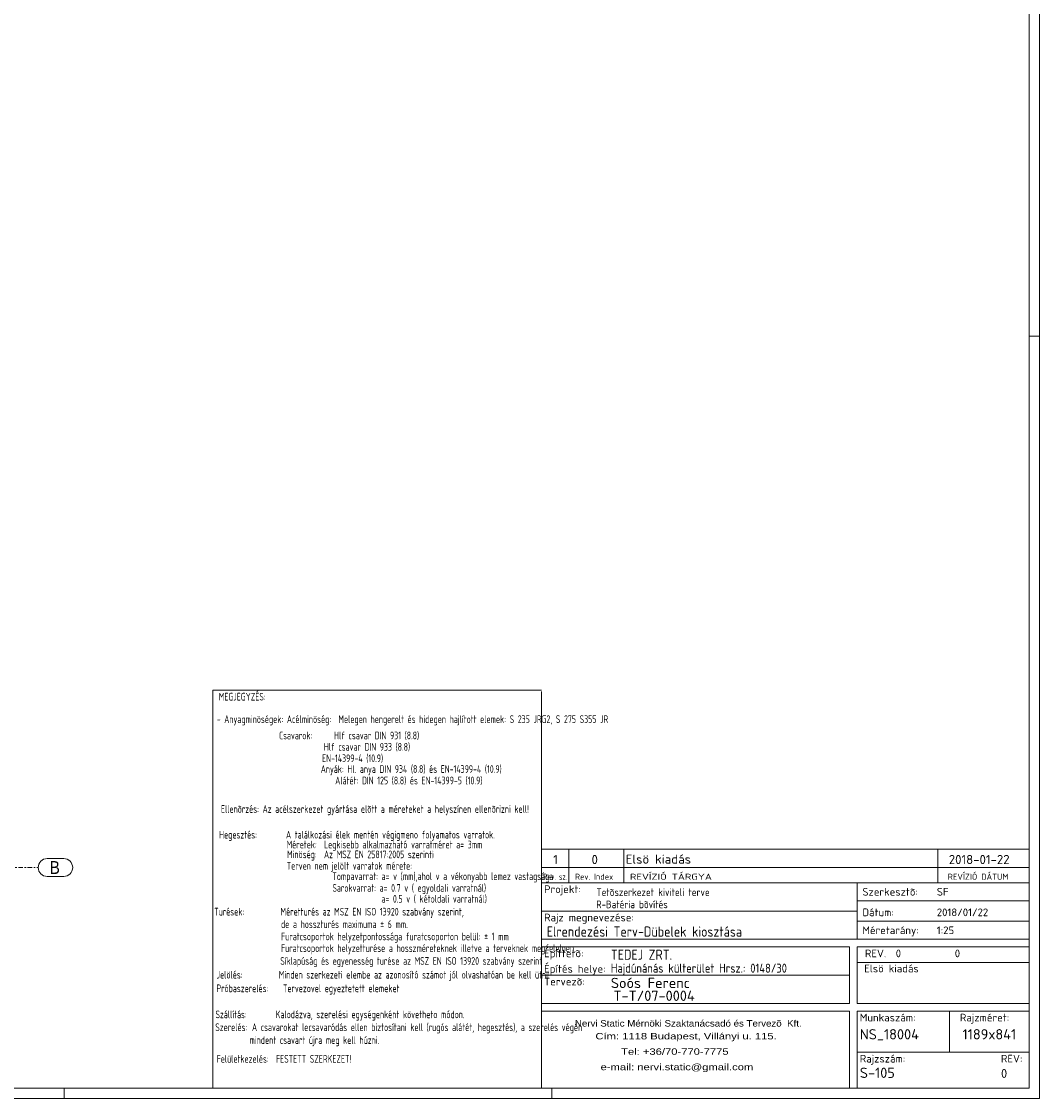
# Model space of a CAD drawing. Header units: millimetres. Extents: x 2063 to 3250, y -90 to 749.
# Tile 13 of 14: x 2854 to 3250, y -90 to 330. Entities that reach past the tile are written whole.
import ezdxf

# ---------------------------------------------------------------- set-up
doc = ezdxf.new("R2010")
doc.units = ezdxf.units.MM
doc.header["$LTSCALE"] = 0.6
doc.linetypes.add('XKITLINE00', pattern=[0])
doc.linetypes.add('XKITLINE03', pattern=[6, 3, -1, 1, -1])
for name, color, linetype, lineweight in [('DrawingSheet', 5, 'Continuous', 0), ('OtherObjectType', 1, 'Continuous', 0), ('S-GRID', 1, 'Continuous', 0)]:
    doc.layers.add(name, color=color, linetype=linetype, lineweight=lineweight)
doc.styles.add('ARIAL', font='ARIAL.TTF')
doc.styles.add('ISOCPEUR', font='ISOCPEUR.TTF')
doc.styles.add('ISOCPEUR_BOLD', font='ARIAL.TTF')

msp = doc.modelspace()

# ---------------------------------------------------------------- linework, layer by layer
at = {"layer": 'DrawingSheet', "color": 2, "linetype": 'XKITLINE00', "lineweight": 0}
for p, q in [((3250.33, -89.96), (3250.33, 749.04)), ((3250.33, 207.04), (3246.33, 207.04)), ((2870.33, -89.96), (2870.33, -85.96)), ((3060.33, -89.96), (3060.33, -85.96)), ((2063.33, -89.96), (3250.33, -89.96))]:
    msp.add_line(p, q, dxfattribs=at)
at = {"layer": 'DrawingSheet', "color": 3, "linetype": 'XKITLINE00', "lineweight": 0}
for p, q in [((3246.33, -85.96), (3246.33, 745.04)), ((2067.33, -85.96), (3246.33, -85.96))]:
    msp.add_line(p, q, dxfattribs=at)
at = {"layer": 'OtherObjectType', "color": 6, "linetype": 'XKITLINE00', "lineweight": 0}
for p, q in [((2928.31, -83.22), (2928.31, 69.04)), ((3056.33, 69.02), (2928.31, 69.02)), ((3056.33, -83.71), (3056.33, 68.55)), ((2928.31, 66.29), (2928.31, -85.96)), ((3056.33, -85.96), (2928.31, -85.96))]:
    msp.add_line(p, q, dxfattribs=at)
at = {"layer": 'OtherObjectType', "color": 7, "linetype": 'XKITLINE00', "lineweight": 0}
for p, q in [((3056.33, 7.1), (3246.33, 7.1)), ((3056.33, 7.1), (3056.33, -0.03)), ((3067.02, 7.1), (3067.02, -0.03)), ((3088.39, 7.1), (3088.39, -0.03)), ((3210.71, 7.1), (3210.71, -0.03)), ((3246.33, 7.1), (3246.33, -0.03)), ((3056.33, -0.03), (3056.33, -5.96)), ((3056.33, -0.03), (3246.33, -0.03)), ((3067.02, -0.03), (3067.02, -5.96)), ((3088.39, -0.03), (3088.39, -5.96)), ((3210.71, -0.03), (3210.71, -5.96)), ((3246.33, -0.03), (3246.33, -5.96)), ((3246.33, -5.96), (3056.33, -5.96)), ((3056.33, -5.96), (3209.33, -5.96)), ((3056.33, -85.96), (3056.33, -5.96)), ((3056.33, -5.96), (3056.33, -27.96)), ((3179.33, -5.96), (3179.33, -27.96)), ((3209.33, -5.96), (3246.33, -5.96)), ((3246.33, -5.96), (3246.33, -27.96)), ((3179.33, -12.96), (3246.33, -12.96)), ((3056.33, -16.96), (3179.33, -16.96)), ((3179.33, -20.96), (3246.33, -20.96)), ((3056.33, -27.96), (3208.33, -27.96)), ((3208.33, -27.96), (3246.33, -27.96)), ((3056.33, -30.96), (3176.33, -30.96)), ((3176.33, -30.96), (3176.33, -52.96)), ((3179.33, -30.96), (3181.33, -30.96)), ((3179.33, -30.96), (3179.33, -52.96)), ((3181.33, -30.96), (3246.33, -30.96)), ((3246.33, -30.96), (3246.33, -52.96)), ((3181.33, -36.96), (3179.33, -36.96)), ((3181.33, -36.96), (3246.33, -36.96)), ((3056.33, -41.96), (3176.33, -41.96)), ((3056.33, -52.96), (3176.33, -52.96)), ((3179.33, -52.96), (3181.33, -52.96)), ((3246.33, -52.96), (3181.33, -52.96)), ((3056.33, -55.96), (3106.33, -55.96)), ((3106.33, -55.96), (3156.33, -55.96)), ((3156.33, -55.96), (3176.33, -55.96)), ((3176.33, -55.96), (3176.33, -85.96)), ((3179.33, -55.96), (3214.33, -55.96)), ((3179.33, -55.96), (3179.33, -85.96)), ((3214.33, -55.96), (3216.33, -55.96)), ((3215.33, -71.96), (3215.33, -55.96)), ((3216.33, -55.96), (3246.33, -55.96)), ((3246.33, -85.96), (3246.33, -55.96)), ((3179.33, -71.96), (3246.33, -71.96))]:
    msp.add_line(p, q, dxfattribs=at)
at = {"layer": 'OtherObjectType', "color": 1, "linetype": 'XKITLINE00', "lineweight": 0}
for p, q in [((3246.33, 7.1), (3056.33, 7.1)), ((3056.33, -0.03), (3246.33, -0.03))]:
    msp.add_line(p, q, dxfattribs=at)
at = {"layer": 'S-GRID', "color": 1, "linetype": 'XKITLINE03', "lineweight": 0}
msp.add_line((2589.69, 0), (2860.2, 0), dxfattribs=at)
at = {"layer": 'S-GRID', "color": 1, "linetype": 'XKITLINE00', "lineweight": 0}
for p, q in [((2863.7, 3.5), (2870.15, 3.5)), ((2863.7, -3.5), (2870.15, -3.5))]:
    msp.add_line(p, q, dxfattribs=at)
for centre, start, end in [((2863.7, 0), 90, 270), ((2870.15, 0), 270, 90)]:
    msp.add_arc(centre, 3.5, start, end, dxfattribs=at)

# ---------------------------------------------------------------- texts
at = {"layer": 'OtherObjectType', "color": 1, "style": 'ISOCPEUR', "width": 0.614125}
for s, p in [('MEGJEGYZÉS:', (2930.59, 65.04)), ('- Anyagminöségek: Acélminöség:  Melegen hengerelt és hidegen hajlított elemek: S 235 JRG2, S 275 S355 JR', (2929.78, 56.29)), ('Csavarok:      Hlf csavar DIN 931 (8.8)', (2954.04, 49.94)), (' Hlf csavar DIN 933 (8.8)', (2970.11, 45.5)), ('EN-14399-4 (10.9)', (2970.83, 41.05)), ('Anyák: Hl. anya DIN 934 (8.8) és EN-14399-4 (10.9)', (2970.3, 36.86)), ('                  Alátét: DIN 125 (8.8) és EN-14399-5 (10.9)', (2950.52, 32.4)), ('Ellenõrzés: Az acélszerkezet gyártása elõtt a méreteket a helyszínen ellenõrizni kell!', (2931.42, 21.29)), ('Hegesztés:        A találkozási élek mentén végigmeno folyamatos varratok.', (2930.7, 11.29)), ('                  Méretek:  Legkisebb alkalmazható varratméret a= 3mm', (2931.59, 7.45)), ('                  Minöség:  Az MSZ EN 25817:2005 szerinti', (2931.78, 3.62)), ('                  Terven nem jelölt varratok mérete:', (2931.63, -0.81)), ('                     Tompavarrat: a= v (mm),ahol v a vékonyabb lemez vastagsága', (2945.18, -4.91)), ('                     Sarokvarrat: a= 0.7 v ( egyoldali varratnál)', (2945.21, -9.46)), ('                                  a= 0.5 v ( kétoldali varratnál)', (2945.94, -13.69)), ('Turések:          Méretturés az MSZ EN ISO 13920 szabvány szerint,', (2928.78, -18.71)), ('                  de a hosszturés maximuma ± 6 mm.', (2929.42, -23.58)), ('                  Furatcsoportok helyzetpontossága furatcsoporton belül: ± 1 mm', (2929.45, -28.35)), ('                  Furatcsoportok helyzetturése a hosszméreteknek illetve a terveknek megfeleloen.', (2929.43, -32.9)), ('                  Síklapúság és egyenesség turése az MSZ EN ISO 13920 szabvány szerint', (2929.12, -37.9)), ('Jelölés:          Minden szerkezeti elembe az azonosító számot jól olvashatóan be kell ütni!', (2929.72, -43.26)), ('Próbaszerelés:    Tervezovel egyeztetett elemeket', (2929.68, -48.57)), ('Szállítás:        Kalodázva, szerelési egységenként követheto módon.', (2929.28, -58.71)), ('Szerelés:', (2929.2, -63.71)), ('A csavarokat lecsavaródás ellen biztosítani kell (rugós alátét, hegesztés), a szerelés végén', (2943.51, -63.71)), ('mindent csavart újra meg kell húzni.', (2942.56, -68.71)), ('Felületkezelés:  FESTETT SZERKEZET!', (2929.73, -76.03))]:
    msp.add_text(s, height=3, dxfattribs=at).set_placement(p)
at = {"layer": 'OtherObjectType', "color": 7}
for s, height, style, width, p in [('1', 3.56, 'ISOCPEUR', 1.017001, (3060.87, 1.33)), ('0', 3.56, 'ISOCPEUR', 1.017001, (3075.8, 1.33)), ('Elsö kiadás', 3.5625, 'ISOCPEUR', 1.017001, (3089.15, 1.47)), ('2018-01-22', 3.562, 'ISOCPEUR', 1.017001, (3215, 1.33)), ('Rev. sz.', 2.375, 'ISOCPEUR', 0.68, (3056.98, -4.78)), ('Rev. Index', 2.375, 'ISOCPEUR', 0.85, (3069.39, -4.78)), ('REVÍZIÓ TÁRGYA', 2.375, 'ISOCPEUR', 1.275, (3090.77, -4.78)), ('REVÍZIÓ DÁTUM', 2.375, 'ISOCPEUR', 1.02, (3214.6, -4.78)), ('Projekt:', 3, 'ISOCPEUR', 1.008832, (3057.33, -9.96)), ('Tetõszerkezet kiviteli terve', 3, 'ISOCPEUR', 0.85, (3077.75, -11.12)), ('Szerkesztõ:', 3, 'ISOCPEUR', 1.008832, (3181.33, -10.96)), ('SF', 3, 'ISOCPEUR', 1.008832, (3210.33, -10.96)), ('R-Batéria bõvítés', 3, 'ISOCPEUR', 0.85, (3077.62, -15.87)), ('Dátum:', 3, 'ISOCPEUR', 1.008832, (3181.33, -18.96)), ('2018/01/22', 3, 'ISOCPEUR', 1.008832, (3210.33, -18.96)), ('Rajz megnevezése:', 3, 'ISOCPEUR', 1.008832, (3057.33, -20.96)), ('Elrendezési Terv-Dübelek kiosztása', 4, 'ISOCPEUR', 0.85, (3058.33, -26.96)), ('Méretarány:', 3, 'ISOCPEUR', 1.008832, (3181.33, -25.96)), ('1:25', 3, 'ISOCPEUR', 1.008832, (3210.33, -25.96)), ('Építtetõ:', 3, 'ISOCPEUR', 1.008832, (3057.33, -34.96)), ('TEDEJ ZRT.', 4, 'ISOCPEUR', 0.85, (3083.33, -35.96)), ('REV.', 3, 'ISOCPEUR', 1.008832, (3182.33, -34.96)), ('0', 3, 'ISOCPEUR', 1.008832, (3194.33, -34.96)), ('0', 3, 'ISOCPEUR', 1.008832, (3217.33, -34.96)), ('Építés helye:', 3, 'ISOCPEUR', 1.008832, (3057.33, -40.96)), ('Hajdúnánás külterület Hrsz.: 0148/30', 3.5, 'ISOCPEUR', 0.85, (3083.33, -40.96)), ('Elsö kiadás', 3, 'ISOCPEUR', 1.008832, (3182.05, -40.84)), ('Tervezõ:', 3, 'ISOCPEUR', 1.008832, (3057.33, -45.96)), ('Soós Ferenc', 4, 'ISOCPEUR', 1.008832, (3083.33, -46.96)), ('T-T/07-0004', 4, 'ISOCPEUR', 1.008832, (3084.33, -51.96)), ('Munkaszám:', 3, 'ISOCPEUR', 1.008832, (3180.33, -59.96)), ('Rajzméret:', 3, 'ISOCPEUR', 1.008832, (3219.33, -59.96)), ('Nervi Static Mérnöki\xa0Szaktanácsadó\xa0és\xa0Tervezõ  Kft.', 2.5, 'ISOCPEUR_BOLD', 1.08375, (3069.33, -61.96)), ('NS_18004', 4, 'ISOCPEUR', 1.008832, (3180.33, -66.96)), ('1189x841', 4, 'ISOCPEUR', 1.008832, (3220.35, -66.96)), ('Cím:\xa01118 Budapest, Villányi u. 115.', 2.5, 'ISOCPEUR_BOLD', 1.250101, (3077.33, -66.96)), ('Tel:\xa0+36/70-770-7775', 2.5, 'ISOCPEUR_BOLD', 1.250101, (3087.33, -72.96)), ('Rajzszám:', 3, 'ISOCPEUR', 1.008832, (3180.33, -75.96)), ('REV:', 3, 'ISOCPEUR', 1.008832, (3235.33, -75.96)), ('e-mail:\xa0nervi.static@gmail.com', 2.5, 'ISOCPEUR_BOLD', 1.250101, (3079.33, -78.96)), ('S-105', 4, 'ISOCPEUR', 1.008832, (3180.33, -81.96)), ('0', 3.5, 'ISOCPEUR', 1.008832, (3235.33, -81.96))]:
    msp.add_text(s, height=height, dxfattribs=dict(at, style=style, width=width)).set_placement(p)
at = {"layer": 'S-GRID', "color": 7, "style": 'ARIAL', "width": 0.85}
msp.add_text('B', height=5, dxfattribs=at).set_placement((2864.7, -2.5))

doc.saveas('drawing.dxf')
